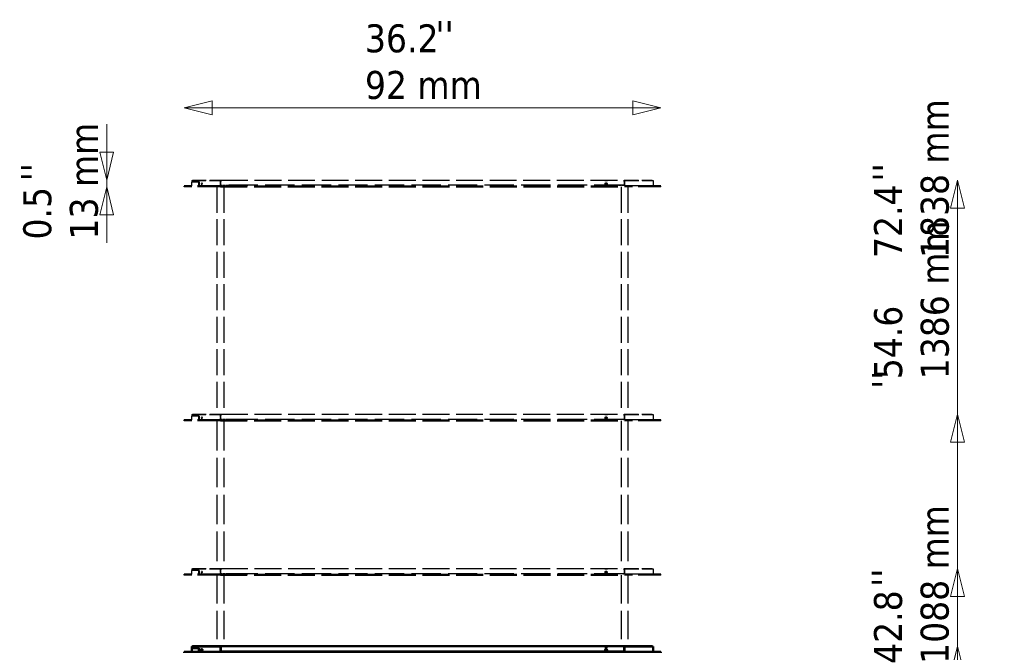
# Model space of a CAD drawing. Header units: millimetres. Extents: x 673 to 4813, y 821 to 3468.
# Tile 29 of 29: x 2913 to 4813, y 2196 to 3418. Entities that reach past the tile are written whole.
import ezdxf

# ---------------------------------------------------------------- set-up
doc = ezdxf.new("R2010")
doc.units = ezdxf.units.MM
doc.header["$LTSCALE"] = 18
doc.linetypes.add('DASHED', pattern=[0.2068, 0.1655, -0.0413])
for name, color, linetype, lineweight in [('Symbol (ISO)', 7, 'Continuous', 50), ('Widoczne (ISO)', 7, 'Continuous', 50), ('Wymiar (ISO)', 7, 'Continuous', 18)]:
    doc.layers.add(name, color=color, linetype=linetype, lineweight=lineweight)
doc.styles.add('Tekst notatki (ISO)', font='tahoma.ttf')
doc.dimstyles.new('Domyślne (ISO)', dxfattribs={"dimscale": 18, "dimtxt": 3, "dimasz": 3, "dimexe": 3.175, "dimexo": 0, "dimgap": 0.762, "dimtad": 1, "dimdec": 1, "dimlfac": 0.03937, "dimrnd": 1e-08, "dimzin": 0, "dimdsep": 46, "dimtxsty": 'Tekst notatki (ISO)', "dimblk": 'Filled-1', "dimcen": 0.09, "dimdle": 10, "dimse1": 1, "dimse2": 1, "dimclrd": 256, "dimclre": 256, "dimclrt": 256, "dimadec": 0, "dimazin": 0, "dimtfac": 0.666667, "dimtmove": 0, "dimatfit": 3, "dimfxl": 1, "dimtolj": 1, "dimlwd": 15, "dimlwe": 15, "dimarcsym": 0})

# ---------------------------------------------------------------- blocks, each defined once
blk = doc.blocks.new('Filled-1')
at = {"color": 0}
for p, q in [((0, 0), (-1, 0.25)), ((-1, 0.25), (-1, -0.25)), ((-1, 0), (0, 0)), ((-1, -0.25), (0, 0))]:
    blk.add_line(p, q, dxfattribs=at)
at = {"color": 0, "flags": 128}
blk.add_lwpolyline([(-1, -0.25), (0, 0), (-1, 0.25), (-1, -0.25)], dxfattribs=at)
at = {"color": 0}
blk.add_solid([(-1, -0.25), (0, 0), (-1, 0.25), (-1, -0.25)], dxfattribs=at)
blk = doc.blocks.new('*D8')
at = {"layer": 'Defpoints', "color": 0, "transparency": 16777216}
for p in [(4079.5, 2208.2), (4723.1, 2208.2), (4276.8, 1270)]:
    blk.add_point(p, dxfattribs=at)
at = {"layer": 'Wymiar (ISO)', "lineweight": 15, "transparency": 16777216}
blk.add_line((4723.1, 1324), (4723.1, 2154.2), dxfattribs=at)
at = {"layer": 'Wymiar (ISO)', "lineweight": 15, "transparency": 16777216, "xscale": 54, "yscale": 54, "zscale": 54}
for p, rotation in [((4723.1, 2208.2), 90), ((4723.1, 1270), 270)]:
    blk.add_blockref('Filled-1', p, dxfattribs=dict(at, rotation=rotation))
at = {"layer": 'Wymiar (ISO)', "lineweight": 18, "transparency": 16777216, "insert": (4561.8, 1607.8), "char_height": 54, "attachment_point": 1, "rotation": 90, "style": 'Tekst notatki (ISO)'}
blk.add_mtext('\\A1;36.9\\P938 mm', dxfattribs=at)
blk = doc.blocks.new('*D9')
at = {"layer": 'Defpoints', "color": 0, "transparency": 16777216}
for p in [(4079.5, 2358.2), (4723.1, 2358.2), (4276.8, 1270)]:
    blk.add_point(p, dxfattribs=at)
at = {"layer": 'Wymiar (ISO)', "lineweight": 15, "transparency": 16777216}
blk.add_line((4723.1, 1324), (4723.1, 2304.2), dxfattribs=at)
at = {"layer": 'Wymiar (ISO)', "lineweight": 15, "transparency": 16777216, "xscale": 54, "yscale": 54, "zscale": 54}
for p, rotation in [((4723.1, 2358.2), 90), ((4723.1, 1270), 270)]:
    blk.add_blockref('Filled-1', p, dxfattribs=dict(at, rotation=rotation))
at = {"layer": 'Wymiar (ISO)', "lineweight": 18, "transparency": 16777216, "insert": (4561.7, 2174.3), "char_height": 54, "attachment_point": 1, "rotation": 90, "style": 'Tekst notatki (ISO)'}
blk.add_mtext('\\A1;42.8\\P1088 mm', dxfattribs=at)
blk = doc.blocks.new('*D10')
at = {"layer": 'Defpoints', "color": 0, "transparency": 16777216}
for p in [(4079.5, 2656.2), (4723.1, 2656.2), (4276.8, 1270)]:
    blk.add_point(p, dxfattribs=at)
at = {"layer": 'Wymiar (ISO)', "lineweight": 15, "transparency": 16777216}
for p, q in [((4723.1, 2656.2), (4723.1, 3035)), ((4723.1, 1324), (4723.1, 2602.2))]:
    blk.add_line(p, q, dxfattribs=at)
at = {"layer": 'Wymiar (ISO)', "lineweight": 15, "transparency": 16777216, "xscale": 54, "yscale": 54, "zscale": 54}
for p, rotation in [((4723.1, 2656.2), 90), ((4723.1, 1270), 270)]:
    blk.add_blockref('Filled-1', p, dxfattribs=dict(at, rotation=rotation))
at = {"layer": 'Wymiar (ISO)', "lineweight": 18, "transparency": 16777216, "insert": (4561.9, 2723.9), "char_height": 54, "attachment_point": 1, "rotation": 90, "style": 'Tekst notatki (ISO)'}
blk.add_mtext('\\A1;54.6\\P1386 mm', dxfattribs=at)
blk = doc.blocks.new('*D11')
at = {"layer": 'Defpoints', "color": 0, "transparency": 16777216}
for p in [(4079.5, 3108.2), (4723.1, 3108.2), (4276.8, 1270)]:
    blk.add_point(p, dxfattribs=at)
at = {"layer": 'Wymiar (ISO)', "lineweight": 15, "transparency": 16777216}
blk.add_line((4723.1, 1324), (4723.1, 3054.2), dxfattribs=at)
at = {"layer": 'Wymiar (ISO)', "lineweight": 15, "transparency": 16777216, "xscale": 54, "yscale": 54, "zscale": 54}
for p, rotation in [((4723.1, 3108.2), 90), ((4723.1, 1270), 270)]:
    blk.add_blockref('Filled-1', p, dxfattribs=dict(at, rotation=rotation))
at = {"layer": 'Wymiar (ISO)', "lineweight": 18, "transparency": 16777216, "insert": (4561.8, 2958), "char_height": 54, "attachment_point": 1, "rotation": 90, "style": 'Tekst notatki (ISO)'}
blk.add_mtext('\\A1;72.4\\P1838 mm', dxfattribs=at)
blk = doc.blocks.new('*D15')
at = {"layer": 'Defpoints', "color": 0, "transparency": 16777216}
for p in [(3230.5, 3248.1), (3230.5, 3095.5), (4150.5, 3095.5)]:
    blk.add_point(p, dxfattribs=at)
at = {"layer": 'Wymiar (ISO)', "lineweight": 15, "transparency": 16777216}
blk.add_line((4096.5, 3248.1), (3284.5, 3248.1), dxfattribs=at)
at = {"layer": 'Wymiar (ISO)', "lineweight": 15, "transparency": 16777216, "xscale": 54, "yscale": 54, "zscale": 54, "rotation": 180}
blk.add_blockref('Filled-1', (3230.5, 3248.1), dxfattribs=at)
at = {"layer": 'Wymiar (ISO)', "lineweight": 15, "transparency": 16777216, "xscale": 54, "yscale": 54, "zscale": 54}
blk.add_blockref('Filled-1', (4150.5, 3248.1), dxfattribs=at)
at = {"layer": 'Wymiar (ISO)', "lineweight": 18, "transparency": 16777216, "insert": (3579.5, 3409.1), "char_height": 54, "attachment_point": 1, "style": 'Tekst notatki (ISO)'}
blk.add_mtext('\\A1;36.2\\P92 mm', dxfattribs=at)
blk = doc.blocks.new('*D16')
at = {"layer": 'Defpoints', "color": 0, "transparency": 16777216}
for p in [(3081.1, 3108.2), (3301.5, 3108.2), (3230.5, 3095.5)]:
    blk.add_point(p, dxfattribs=at)
at = {"layer": 'Wymiar (ISO)', "lineweight": 15, "transparency": 16777216}
for p, q in [((3081.1, 3162.2), (3081.1, 3216.2)), ((3081.1, 3095.5), (3081.1, 3108.2)), ((3081.1, 3041.5), (3081.1, 2987.5))]:
    blk.add_line(p, q, dxfattribs=at)
at = {"layer": 'Wymiar (ISO)', "lineweight": 15, "transparency": 16777216, "xscale": 54, "yscale": 54, "zscale": 54}
for p, rotation in [((3081.1, 3108.2), 270), ((3081.1, 3095.5), 90)]:
    blk.add_blockref('Filled-1', p, dxfattribs=dict(at, rotation=rotation))
at = {"layer": 'Wymiar (ISO)', "lineweight": 18, "transparency": 16777216, "insert": (2920.1, 2993.7), "char_height": 54, "attachment_point": 1, "rotation": 90, "style": 'Tekst notatki (ISO)'}
blk.add_mtext('\\A1;0.5\\P13 mm', dxfattribs=at)

msp = doc.modelspace()

# ---------------------------------------------------------------- linework, layer by layer
at = {"layer": 'Widoczne (ISO)', "linetype": 'DASHED', "lineweight": 25, "ltscale": 14.769469}
for p, q in [((3300.47, 3097.48), (3230.47, 3097.48)), ((4150.47, 3097.48), (4080.47, 3097.48)), ((3300.47, 3095.48), (3230.47, 3095.48)), ((4150.47, 3095.48), (4080.47, 3095.48)), ((3300.47, 2645.48), (3230.47, 2645.48)), ((3300.47, 2643.48), (3230.47, 2643.48)), ((4150.47, 2645.48), (4080.47, 2645.48)), ((4150.47, 2643.48), (4080.47, 2643.48)), ((3300.47, 2347.48), (3230.47, 2347.48)), ((3300.47, 2345.48), (3230.47, 2345.48)), ((4150.47, 2347.48), (4080.47, 2347.48)), ((4150.47, 2345.48), (4080.47, 2345.48))]:
    msp.add_line(p, q, dxfattribs=at)
at = {"layer": 'Widoczne (ISO)', "linetype": 'DASHED', "lineweight": 25, "ltscale": 0.211431}
for p, q in [((3230.47, 3095.48), (3230.47, 3097.48)), ((4150.47, 3095.48), (4150.47, 3097.48)), ((3230.47, 2643.48), (3230.47, 2645.48)), ((4150.47, 2643.48), (4150.47, 2645.48)), ((3230.47, 2345.48), (3230.47, 2347.48)), ((4150.47, 2345.48), (4150.47, 2347.48))]:
    msp.add_line(p, q, dxfattribs=at)
at = {"layer": 'Widoczne (ISO)', "linetype": 'DASHED', "lineweight": 25, "ltscale": 9.137366}
for p, q in [((3245.47, 3107.73), (3300.47, 3107.73)), ((4080.47, 3107.73), (4135.47, 3107.73)), ((4080.47, 3097.73), (4135.47, 3097.73)), ((3245.47, 2655.73), (3300.47, 2655.73)), ((4080.47, 2655.73), (4135.47, 2655.73)), ((4080.47, 2645.73), (4135.47, 2645.73)), ((3245.47, 2357.73), (3300.47, 2357.73)), ((4080.47, 2357.73), (4135.47, 2357.73)), ((4080.47, 2347.73), (4135.47, 2347.73))]:
    msp.add_line(p, q, dxfattribs=at)
at = {"layer": 'Widoczne (ISO)', "linetype": 'DASHED', "lineweight": 25, "ltscale": 0.317196}
for p, q in [((3245.47, 3107.73), (3245.47, 3104.73)), ((3245.47, 2655.73), (3245.47, 2652.73)), ((3245.47, 2357.73), (3245.47, 2354.73))]:
    msp.add_line(p, q, dxfattribs=at)
at = {"layer": 'Widoczne (ISO)', "linetype": 'DASHED', "lineweight": 25, "ltscale": 4.285647}
for p, q in [((3259.73, 3104.73), (3245.47, 3104.73)), ((3259.73, 2652.73), (3245.47, 2652.73)), ((3259.73, 2354.73), (3245.47, 2354.73))]:
    msp.add_line(p, q, dxfattribs=at)
at = {"layer": 'Widoczne (ISO)', "linetype": 'DASHED', "lineweight": 25, "ltscale": 4.17134}
for p, q in [((3259.02, 3104.48), (3245.47, 3104.48)), ((3259.02, 2652.48), (3245.47, 2652.48)), ((3259.02, 2354.48), (3245.47, 2354.48))]:
    msp.add_line(p, q, dxfattribs=at)
at = {"layer": 'Widoczne (ISO)', "linetype": 'DASHED', "lineweight": 25, "ltscale": 0.740257}
for p, q in [((3245.47, 3097.48), (3245.47, 3104.48)), ((3259.02, 3097.48), (3259.02, 3104.48)), ((3259.73, 3104.73), (3259.73, 3097.73)), ((3245.47, 2645.48), (3245.47, 2652.48)), ((3259.02, 2645.48), (3259.02, 2652.48)), ((3259.73, 2652.73), (3259.73, 2645.73)), ((3245.47, 2347.48), (3245.47, 2354.48)), ((3259.02, 2347.48), (3259.02, 2354.48)), ((3259.73, 2354.73), (3259.73, 2347.73))]:
    msp.add_line(p, q, dxfattribs=at)
at = {"layer": 'Widoczne (ISO)', "linetype": 'DASHED', "lineweight": 25, "ltscale": 8.834781}
for p, q in [((3246.97, 3108.23), (3299.97, 3108.23)), ((4080.98, 3108.23), (4133.97, 3108.23)), ((3246.97, 2656.23), (3299.97, 2656.23)), ((4080.98, 2656.23), (4133.97, 2656.23)), ((3246.97, 2358.23), (3299.97, 2358.23)), ((4080.98, 2358.23), (4133.97, 2358.23))]:
    msp.add_line(p, q, dxfattribs=at)
at = {"layer": 'Widoczne (ISO)', "linetype": 'DASHED', "lineweight": 25, "ltscale": 0.052783}
for p, q in [((3246.97, 3107.73), (3246.97, 3108.23)), ((3300.47, 3107.73), (3300.47, 3108.23)), ((3316.86, 3098.23), (3316.86, 3097.73)), ((3353.3, 3097.73), (3353.3, 3098.23)), ((4039.73, 3098.23), (4039.73, 3097.73)), ((4064.08, 3097.73), (4064.08, 3098.23)), ((4080.47, 3108.23), (4080.47, 3107.73)), ((4133.97, 3107.73), (4133.97, 3108.23)), ((3246.97, 2655.73), (3246.97, 2656.23)), ((3300.47, 2655.73), (3300.47, 2656.23)), ((3316.86, 2646.23), (3316.86, 2645.73)), ((3353.3, 2645.73), (3353.3, 2646.23)), ((4039.73, 2646.23), (4039.73, 2645.73)), ((4064.08, 2645.73), (4064.08, 2646.23)), ((4080.47, 2656.23), (4080.47, 2655.73)), ((4133.97, 2655.73), (4133.97, 2656.23)), ((3246.97, 2357.73), (3246.97, 2358.23)), ((3300.47, 2357.73), (3300.47, 2358.23)), ((4080.47, 2358.23), (4080.47, 2357.73)), ((4133.97, 2357.73), (4133.97, 2358.23)), ((3316.86, 2348.23), (3316.86, 2347.73)), ((3353.3, 2347.73), (3353.3, 2348.23)), ((4039.73, 2348.23), (4039.73, 2347.73)), ((4064.08, 2347.73), (4064.08, 2348.23))]:
    msp.add_line(p, q, dxfattribs=at)
at = {"layer": 'Widoczne (ISO)', "linetype": 'DASHED', "lineweight": 25, "ltscale": 0.078544}
for p, q in [((3259.02, 3104.48), (3259.73, 3104.48)), ((3259.02, 2652.48), (3259.73, 2652.48)), ((3259.02, 2354.48), (3259.73, 2354.48))]:
    msp.add_line(p, q, dxfattribs=at)
at = {"layer": 'Widoczne (ISO)', "linetype": 'DASHED', "lineweight": 25, "ltscale": 4.85162}
for p, q in [((3259.73, 3097.73), (3300.47, 3097.73)), ((3259.73, 2645.73), (3300.47, 2645.73)), ((3259.73, 2347.73), (3300.47, 2347.73))]:
    msp.add_line(p, q, dxfattribs=at)
at = {"layer": 'Widoczne (ISO)', "linetype": 'DASHED', "lineweight": 25, "ltscale": 0.083467}
for p, q in [((3299.97, 3108.23), (3300.47, 3108.23)), ((4080.47, 3108.23), (4080.98, 3108.23)), ((3299.97, 2656.23), (3300.47, 2656.23)), ((4080.47, 2656.23), (4080.98, 2656.23)), ((3299.97, 2358.23), (3300.47, 2358.23)), ((4080.47, 2358.23), (4080.98, 2358.23))]:
    msp.add_line(p, q, dxfattribs=at)
at = {"layer": 'Widoczne (ISO)', "linetype": 'DASHED', "lineweight": 25, "ltscale": 0.166036}
for p, q in [((3300.47, 3108.23), (3301.47, 3108.23)), ((3301.47, 3106.73), (3300.47, 3106.73)), ((4079.47, 3108.23), (4080.47, 3108.23)), ((4080.47, 3106.73), (4079.47, 3106.73)), ((3300.47, 2656.23), (3301.47, 2656.23)), ((3301.47, 2654.73), (3300.47, 2654.73)), ((4079.47, 2656.23), (4080.47, 2656.23)), ((4080.47, 2654.73), (4079.47, 2654.73)), ((3300.47, 2358.23), (3301.47, 2358.23)), ((3301.47, 2356.73), (3300.47, 2356.73)), ((4079.47, 2358.23), (4080.47, 2358.23)), ((4080.47, 2356.73), (4079.47, 2356.73))]:
    msp.add_line(p, q, dxfattribs=at)
at = {"layer": 'Widoczne (ISO)', "linetype": 'DASHED', "lineweight": 25, "ltscale": 1.057553}
for p, q in [((3300.47, 3097.73), (3300.47, 3107.73)), ((4080.47, 3107.73), (4080.47, 3097.73)), ((4135.47, 3107.73), (4135.47, 3097.73)), ((3300.47, 2645.73), (3300.47, 2655.73)), ((4080.47, 2655.73), (4080.47, 2645.73)), ((4135.47, 2655.73), (4135.47, 2645.73)), ((3300.47, 2347.73), (3300.47, 2357.73)), ((4080.47, 2357.73), (4080.47, 2347.73)), ((4135.47, 2357.73), (4135.47, 2347.73))]:
    msp.add_line(p, q, dxfattribs=at)
at = {"layer": 'Widoczne (ISO)', "linetype": 'DASHED', "lineweight": 25, "ltscale": 0.105665}
for p, q in [((3300.47, 3106.23), (3301.47, 3106.23)), ((4079.47, 3106.23), (4080.47, 3106.23)), ((3300.47, 2654.23), (3301.47, 2654.23)), ((4079.47, 2654.23), (4080.47, 2654.23)), ((3300.47, 2356.23), (3301.47, 2356.23)), ((4079.47, 2356.23), (4080.47, 2356.23))]:
    msp.add_line(p, q, dxfattribs=at)
at = {"layer": 'Widoczne (ISO)', "linetype": 'DASHED', "lineweight": 25, "ltscale": 1.733774}
for p, q in [((3316.86, 3097.73), (3300.47, 3097.73)), ((4080.47, 3097.73), (4064.08, 3097.73)), ((3316.86, 2645.73), (3300.47, 2645.73)), ((4080.47, 2645.73), (4064.08, 2645.73)), ((3316.86, 2347.73), (3300.47, 2347.73)), ((4080.47, 2347.73), (4064.08, 2347.73))]:
    msp.add_line(p, q, dxfattribs=at)
at = {"layer": 'Widoczne (ISO)', "linetype": 'DASHED', "lineweight": 25, "ltscale": 17.461853}
for p, q in [((3300.47, 3097.48), (4080.47, 3097.48)), ((3300.47, 3095.48), (4080.47, 3095.48)), ((3300.47, 2645.48), (4080.47, 2645.48)), ((3300.47, 2643.48), (4080.47, 2643.48)), ((3300.47, 2347.48), (4080.47, 2347.48)), ((3300.47, 2345.48), (4080.47, 2345.48))]:
    msp.add_line(p, q, dxfattribs=at)
at = {"layer": 'Widoczne (ISO)', "linetype": 'DASHED', "lineweight": 25, "ltscale": 17.417078}
for p, q in [((3301.47, 3108.23), (4079.47, 3108.23)), ((3301.47, 2656.23), (4079.47, 2656.23)), ((3301.47, 2358.23), (4079.47, 2358.23))]:
    msp.add_line(p, q, dxfattribs=at)
at = {"layer": 'Widoczne (ISO)', "linetype": 'DASHED', "lineweight": 25, "ltscale": 0.415239}
for p, q in [((3301.47, 3108.23), (3301.47, 3105.73)), ((4079.47, 3105.73), (4079.47, 3108.23)), ((3301.47, 2656.23), (3301.47, 2653.73)), ((4079.47, 2653.73), (4079.47, 2656.23)), ((3301.47, 2358.23), (3301.47, 2355.73)), ((4079.47, 2355.73), (4079.47, 2358.23))]:
    msp.add_line(p, q, dxfattribs=at)
at = {"layer": 'Widoczne (ISO)', "linetype": 'DASHED', "lineweight": 25, "ltscale": 0.687375}
for p, q in [((3301.47, 3099.23), (3301.47, 3105.73)), ((4079.47, 3105.73), (4079.47, 3099.23)), ((3301.47, 2647.23), (3301.47, 2653.73)), ((4079.47, 2653.73), (4079.47, 2647.23)), ((3301.47, 2349.23), (3301.47, 2355.73)), ((4079.47, 2355.73), (4079.47, 2349.23))]:
    msp.add_line(p, q, dxfattribs=at)
at = {"layer": 'Widoczne (ISO)', "linetype": 'DASHED', "lineweight": 25, "ltscale": 18.951605}
for p, q in [((4078.47, 3098.23), (3302.47, 3098.23)), ((4078.47, 2646.23), (3302.47, 2646.23)), ((4078.47, 2348.23), (3302.47, 2348.23))]:
    msp.add_line(p, q, dxfattribs=at)
at = {"layer": 'Widoczne (ISO)', "linetype": 'DASHED', "lineweight": 25, "ltscale": 5.707577}
for p, q in [((3316.86, 3097.73), (3353.22, 3097.73)), ((3316.86, 2645.73), (3353.22, 2645.73)), ((3316.86, 2347.73), (3353.22, 2347.73))]:
    msp.add_line(p, q, dxfattribs=at)
at = {"layer": 'Widoczne (ISO)', "linetype": 'DASHED', "lineweight": 25, "ltscale": 0.026341}
for p, q in [((3330.17, 3097.48), (3330.17, 3097.73)), ((4110.17, 3097.48), (4110.17, 3097.73)), ((3330.17, 2645.48), (3330.17, 2645.73)), ((4110.17, 2645.48), (4110.17, 2645.73)), ((3330.17, 2347.48), (3330.17, 2347.73)), ((4110.17, 2347.48), (4110.17, 2347.73))]:
    msp.add_line(p, q, dxfattribs=at)
at = {"layer": 'Widoczne (ISO)', "linetype": 'DASHED', "lineweight": 25, "ltscale": 0.060597}
for p, q in [((3353.3, 3097.73), (3353.22, 3097.73)), ((3353.3, 2645.73), (3353.22, 2645.73)), ((3353.3, 2347.73), (3353.22, 2347.73))]:
    msp.add_line(p, q, dxfattribs=at)
at = {"layer": 'Widoczne (ISO)', "linetype": 'DASHED', "lineweight": 25, "ltscale": 0.079224}
for p, q in [((4027.64, 3098.23), (4027.64, 3097.48)), ((4039.02, 3097.48), (4039.02, 3098.23)), ((4027.64, 2646.23), (4027.64, 2645.48)), ((4039.02, 2645.48), (4039.02, 2646.23)), ((4027.64, 2348.23), (4027.64, 2347.48)), ((4039.02, 2347.48), (4039.02, 2348.23))]:
    msp.add_line(p, q, dxfattribs=at)
at = {"layer": 'Widoczne (ISO)', "linetype": 'DASHED', "lineweight": 25, "ltscale": 3.090988}
for p, q in [((4039.73, 3097.73), (4064.08, 3097.73)), ((4039.73, 2645.73), (4064.08, 2645.73)), ((4039.73, 2347.73), (4064.08, 2347.73))]:
    msp.add_line(p, q, dxfattribs=at)
at = {"layer": 'Widoczne (ISO)', "linetype": 'DASHED', "lineweight": 25, "ltscale": 0.159185}
for p, q in [((4042.23, 3107.94), (4042.23, 3106.89)), ((4047.23, 3106.89), (4047.23, 3107.94)), ((4042.23, 2655.94), (4042.23, 2654.89)), ((4047.23, 2654.89), (4047.23, 2655.94)), ((4042.23, 2357.94), (4042.23, 2356.89)), ((4047.23, 2356.89), (4047.23, 2357.94))]:
    msp.add_line(p, q, dxfattribs=at)
at = {"layer": 'Widoczne (ISO)', "linetype": 'DASHED', "lineweight": 25, "ltscale": 0.528727}
for p, q in [((4042.23, 3107.94), (4047.23, 3107.94)), ((4047.23, 3106.89), (4042.23, 3106.89)), ((4042.23, 2655.94), (4047.23, 2655.94)), ((4047.23, 2654.89), (4042.23, 2654.89)), ((4042.23, 2357.94), (4047.23, 2357.94)), ((4047.23, 2356.89), (4042.23, 2356.89))]:
    msp.add_line(p, q, dxfattribs=at)
at = {"layer": 'Widoczne (ISO)', "linetype": 'DASHED', "lineweight": 25, "ltscale": 16.857405}
for p, q in [((3293.97, 3095.48), (3293.97, 2656.23)), ((3306.97, 3095.48), (3306.97, 2656.23)), ((4073.97, 3095.48), (4073.97, 2656.23)), ((4086.97, 3095.48), (4086.97, 2656.23))]:
    msp.add_line(p, q, dxfattribs=at)
at = {"layer": 'Widoczne (ISO)', "linetype": 'DASHED', "lineweight": 25, "ltscale": 19.157667}
for p, q in [((3293.97, 2643.48), (3293.97, 2358.23)), ((3306.97, 2643.48), (3306.97, 2358.23)), ((4073.97, 2643.48), (4073.97, 2358.23)), ((4086.97, 2643.48), (4086.97, 2358.23))]:
    msp.add_line(p, q, dxfattribs=at)
at = {"layer": 'Widoczne (ISO)', "linetype": 'DASHED', "lineweight": 25, "ltscale": 18.435686}
for p, q in [((3293.97, 2345.48), (3293.97, 2208.23)), ((3306.97, 2345.48), (3306.97, 2208.23)), ((4073.97, 2345.48), (4073.97, 2208.23)), ((4086.97, 2345.48), (4086.97, 2208.23))]:
    msp.add_line(p, q, dxfattribs=at)
at = {"layer": 'Widoczne (ISO)'}
for p, q in [((3245.47, 2207.73), (3300.47, 2207.73)), ((3245.47, 2207.73), (3245.47, 2204.73)), ((3259.73, 2204.73), (3245.47, 2204.73)), ((3259.02, 2204.48), (3245.47, 2204.48)), ((3245.47, 2197.48), (3245.47, 2204.48)), ((3246.97, 2208.23), (3299.97, 2208.23)), ((3246.97, 2207.73), (3246.97, 2208.23)), ((3259.02, 2204.48), (3259.73, 2204.48)), ((3259.02, 2197.48), (3259.02, 2204.48)), ((3259.73, 2204.73), (3259.73, 2197.73)), ((3299.97, 2208.23), (3300.47, 2208.23)), ((3300.47, 2207.73), (3300.47, 2208.23)), ((3300.47, 2208.23), (3301.47, 2208.23)), ((3300.47, 2197.73), (3300.47, 2207.73)), ((3301.47, 2206.73), (3300.47, 2206.73)), ((3300.47, 2206.23), (3301.47, 2206.23)), ((3301.47, 2208.23), (4079.47, 2208.23)), ((3301.47, 2208.23), (3301.47, 2205.73)), ((3301.47, 2199.23), (3301.47, 2205.73)), ((4042.23, 2207.94), (4042.23, 2206.89)), ((4042.23, 2207.94), (4047.23, 2207.94)), ((4047.23, 2206.89), (4042.23, 2206.89)), ((4047.23, 2206.89), (4047.23, 2207.94)), ((4079.47, 2208.23), (4080.47, 2208.23)), ((4079.47, 2205.73), (4079.47, 2208.23)), ((4080.47, 2206.73), (4079.47, 2206.73)), ((4079.47, 2206.23), (4080.47, 2206.23)), ((4079.47, 2205.73), (4079.47, 2199.23)), ((4080.47, 2208.23), (4080.98, 2208.23)), ((4080.47, 2208.23), (4080.47, 2207.73)), ((4080.47, 2207.73), (4135.47, 2207.73)), ((4080.47, 2207.73), (4080.47, 2197.73)), ((4080.98, 2208.23), (4133.97, 2208.23)), ((4133.97, 2207.73), (4133.97, 2208.23)), ((4135.47, 2207.73), (4135.47, 2197.73)), ((3300.47, 2197.48), (3230.47, 2197.48)), ((3230.47, 2195.48), (3230.47, 2197.48)), ((3259.73, 2197.73), (3300.47, 2197.73)), ((3316.86, 2197.73), (3300.47, 2197.73)), ((3300.47, 2197.48), (4080.47, 2197.48)), ((4078.47, 2198.23), (3302.47, 2198.23)), ((3316.86, 2198.23), (3316.86, 2197.73)), ((3316.86, 2197.73), (3353.22, 2197.73)), ((3330.17, 2197.48), (3330.17, 2197.73)), ((3353.3, 2197.73), (3353.22, 2197.73)), ((3353.3, 2197.73), (3353.3, 2198.23)), ((4027.64, 2198.23), (4027.64, 2197.48)), ((4039.02, 2197.48), (4039.02, 2198.23)), ((4039.73, 2198.23), (4039.73, 2197.73)), ((4039.73, 2197.73), (4064.08, 2197.73)), ((4064.08, 2197.73), (4064.08, 2198.23)), ((4080.47, 2197.73), (4064.08, 2197.73)), ((4080.47, 2197.73), (4135.47, 2197.73)), ((4150.47, 2197.48), (4080.47, 2197.48)), ((4110.17, 2197.48), (4110.17, 2197.73)), ((4150.47, 2195.48), (4150.47, 2197.48))]:
    msp.add_line(p, q, dxfattribs=at)
at = {"layer": 'Widoczne (ISO)', "linetype": 'DASHED', "lineweight": 25, "ltscale": 1.328986}
for centre in [(4044.73, 3101.23), (4044.73, 2649.23), (4044.73, 2351.23)]:
    msp.add_circle(centre, 2, dxfattribs=at)
at = {"layer": 'Widoczne (ISO)'}
msp.add_circle((4044.73, 2201.23), 2, dxfattribs=at)
at = {"layer": 'Widoczne (ISO)', "linetype": 'DASHED', "lineweight": 25, "ltscale": 0.166036}
for centre, start, end in [((3302.47, 3099.23), 180, 270), ((4078.47, 3099.23), 270, 0), ((3302.47, 2647.23), 180, 270), ((4078.47, 2647.23), 270, 0), ((3302.47, 2349.23), 180, 270), ((4078.47, 2349.23), 270, 0)]:
    msp.add_arc(centre, 1, start, end, dxfattribs=at)
at = {"layer": 'Widoczne (ISO)'}
for centre, start, end in [((3302.47, 2199.23), 180, 270), ((4078.47, 2199.23), 270, 0)]:
    msp.add_arc(centre, 1, start, end, dxfattribs=at)
at = {"layer": 'Widoczne (ISO)', "linetype": 'DASHED', "lineweight": 25, "ltscale": 0.950366}
for points in [[(3263.5, 3101.23), (3263.5, 3101.38), (3263.54, 3101.54), (3263.65, 3101.83), (3263.73, 3101.95), (3263.94, 3102.18), (3264.09, 3102.29), (3264.41, 3102.43), (3264.58, 3102.46), (3264.89, 3102.46), (3265.06, 3102.43), (3265.38, 3102.29), (3265.53, 3102.19), (3265.74, 3101.95), (3265.82, 3101.83), (3265.93, 3101.54), (3265.96, 3101.38), (3265.96, 3101.08), (3265.93, 3100.92), (3265.82, 3100.63), (3265.74, 3100.5), (3265.53, 3100.27), (3265.38, 3100.17), (3265.06, 3100.03), (3264.89, 3100), (3264.58, 3100), (3264.41, 3100.03), (3264.09, 3100.17), (3263.94, 3100.28), (3263.73, 3100.51), (3263.65, 3100.63), (3263.54, 3100.92), (3263.5, 3101.08), (3263.5, 3101.23)], [(4043.5, 3101.23), (4043.5, 3101.38), (4043.54, 3101.54), (4043.65, 3101.83), (4043.73, 3101.95), (4043.94, 3102.18), (4044.09, 3102.29), (4044.41, 3102.43), (4044.58, 3102.46), (4044.89, 3102.46), (4045.06, 3102.43), (4045.38, 3102.29), (4045.53, 3102.19), (4045.74, 3101.95), (4045.82, 3101.83), (4045.93, 3101.54), (4045.96, 3101.38), (4045.96, 3101.08), (4045.93, 3100.92), (4045.82, 3100.63), (4045.74, 3100.5), (4045.53, 3100.27), (4045.38, 3100.17), (4045.06, 3100.03), (4044.89, 3100), (4044.58, 3100), (4044.41, 3100.03), (4044.09, 3100.17), (4043.94, 3100.28), (4043.73, 3100.51), (4043.65, 3100.63), (4043.54, 3100.92), (4043.5, 3101.08), (4043.5, 3101.23)], [(3263.5, 2649.23), (3263.5, 2649.38), (3263.54, 2649.54), (3263.65, 2649.83), (3263.73, 2649.95), (3263.94, 2650.18), (3264.09, 2650.29), (3264.41, 2650.43), (3264.58, 2650.46), (3264.89, 2650.46), (3265.06, 2650.43), (3265.38, 2650.29), (3265.53, 2650.19), (3265.74, 2649.95), (3265.82, 2649.83), (3265.93, 2649.54), (3265.96, 2649.38), (3265.96, 2649.08), (3265.93, 2648.92), (3265.82, 2648.63), (3265.74, 2648.5), (3265.53, 2648.27), (3265.38, 2648.17), (3265.06, 2648.03), (3264.89, 2648), (3264.58, 2648), (3264.41, 2648.03), (3264.09, 2648.17), (3263.94, 2648.28), (3263.73, 2648.51), (3263.65, 2648.63), (3263.54, 2648.92), (3263.5, 2649.08), (3263.5, 2649.23)], [(4043.5, 2649.23), (4043.5, 2649.38), (4043.54, 2649.54), (4043.65, 2649.83), (4043.73, 2649.95), (4043.94, 2650.18), (4044.09, 2650.29), (4044.41, 2650.43), (4044.58, 2650.46), (4044.89, 2650.46), (4045.06, 2650.43), (4045.38, 2650.29), (4045.53, 2650.19), (4045.74, 2649.95), (4045.82, 2649.83), (4045.93, 2649.54), (4045.96, 2649.38), (4045.96, 2649.08), (4045.93, 2648.92), (4045.82, 2648.63), (4045.74, 2648.5), (4045.53, 2648.27), (4045.38, 2648.17), (4045.06, 2648.03), (4044.89, 2648), (4044.58, 2648), (4044.41, 2648.03), (4044.09, 2648.17), (4043.94, 2648.28), (4043.73, 2648.51), (4043.65, 2648.63), (4043.54, 2648.92), (4043.5, 2649.08), (4043.5, 2649.23)], [(3263.5, 2351.23), (3263.5, 2351.38), (3263.54, 2351.54), (3263.65, 2351.83), (3263.73, 2351.95), (3263.94, 2352.18), (3264.09, 2352.29), (3264.41, 2352.43), (3264.58, 2352.46), (3264.89, 2352.46), (3265.06, 2352.43), (3265.38, 2352.29), (3265.53, 2352.19), (3265.74, 2351.95), (3265.82, 2351.83), (3265.93, 2351.54), (3265.96, 2351.38), (3265.96, 2351.08), (3265.93, 2350.92), (3265.82, 2350.63), (3265.74, 2350.5), (3265.53, 2350.27), (3265.38, 2350.17), (3265.06, 2350.03), (3264.89, 2350), (3264.58, 2350), (3264.41, 2350.03), (3264.09, 2350.17), (3263.94, 2350.28), (3263.73, 2350.51), (3263.65, 2350.63), (3263.54, 2350.92), (3263.5, 2351.08), (3263.5, 2351.23)], [(4043.5, 2351.23), (4043.5, 2351.38), (4043.54, 2351.54), (4043.65, 2351.83), (4043.73, 2351.95), (4043.94, 2352.18), (4044.09, 2352.29), (4044.41, 2352.43), (4044.58, 2352.46), (4044.89, 2352.46), (4045.06, 2352.43), (4045.38, 2352.29), (4045.53, 2352.19), (4045.74, 2351.95), (4045.82, 2351.83), (4045.93, 2351.54), (4045.96, 2351.38), (4045.96, 2351.08), (4045.93, 2350.92), (4045.82, 2350.63), (4045.74, 2350.5), (4045.53, 2350.27), (4045.38, 2350.17), (4045.06, 2350.03), (4044.89, 2350), (4044.58, 2350), (4044.41, 2350.03), (4044.09, 2350.17), (4043.94, 2350.28), (4043.73, 2350.51), (4043.65, 2350.63), (4043.54, 2350.92), (4043.5, 2351.08), (4043.5, 2351.23)]]:
    msp.add_open_spline(points, degree=3, knots=[0, 0, 0, 0, 0.04593468, 0.04593468, 0.09186936, 0.09186936, 0.15445581, 0.15445581, 0.21704226, 0.21704226, 0.27837911, 0.27837911, 0.33971597, 0.33971597, 0.38545183, 0.38545183, 0.4311877, 0.4311877, 0.47692356, 0.47692356, 0.52265943, 0.52265943, 0.58399628, 0.58399628, 0.64533313, 0.64533313, 0.70791958, 0.70791958, 0.77050604, 0.77050604, 0.81644071, 0.81644071, 0.86237539, 0.86237539, 0.86237539, 0.86237539], dxfattribs=at)
at = {"layer": 'Widoczne (ISO)'}
for points in [[(3263.5, 2201.23), (3263.5, 2201.38), (3263.54, 2201.54), (3263.65, 2201.83), (3263.73, 2201.95), (3263.94, 2202.18), (3264.09, 2202.29), (3264.41, 2202.43), (3264.58, 2202.46), (3264.89, 2202.46), (3265.06, 2202.43), (3265.38, 2202.29), (3265.53, 2202.19), (3265.74, 2201.95), (3265.82, 2201.83), (3265.93, 2201.54), (3265.96, 2201.38), (3265.96, 2201.08), (3265.93, 2200.92), (3265.82, 2200.63), (3265.74, 2200.5), (3265.53, 2200.27), (3265.38, 2200.17), (3265.06, 2200.03), (3264.89, 2200), (3264.58, 2200), (3264.41, 2200.03), (3264.09, 2200.17), (3263.94, 2200.28), (3263.73, 2200.51), (3263.65, 2200.63), (3263.54, 2200.92), (3263.5, 2201.08), (3263.5, 2201.23)], [(4043.5, 2201.23), (4043.5, 2201.38), (4043.54, 2201.54), (4043.65, 2201.83), (4043.73, 2201.95), (4043.94, 2202.18), (4044.09, 2202.29), (4044.41, 2202.43), (4044.58, 2202.46), (4044.89, 2202.46), (4045.06, 2202.43), (4045.38, 2202.29), (4045.53, 2202.19), (4045.74, 2201.95), (4045.82, 2201.83), (4045.93, 2201.54), (4045.96, 2201.38), (4045.96, 2201.08), (4045.93, 2200.92), (4045.82, 2200.63), (4045.74, 2200.5), (4045.53, 2200.27), (4045.38, 2200.17), (4045.06, 2200.03), (4044.89, 2200), (4044.58, 2200), (4044.41, 2200.03), (4044.09, 2200.17), (4043.94, 2200.28), (4043.73, 2200.51), (4043.65, 2200.63), (4043.54, 2200.92), (4043.5, 2201.08), (4043.5, 2201.23)]]:
    msp.add_open_spline(points, degree=3, knots=[0, 0, 0, 0, 0.04593468, 0.04593468, 0.09186936, 0.09186936, 0.15445581, 0.15445581, 0.21704226, 0.21704226, 0.27837911, 0.27837911, 0.33971597, 0.33971597, 0.38545183, 0.38545183, 0.4311877, 0.4311877, 0.47692356, 0.47692356, 0.52265943, 0.52265943, 0.58399628, 0.58399628, 0.64533313, 0.64533313, 0.70791958, 0.70791958, 0.77050604, 0.77050604, 0.81644071, 0.81644071, 0.86237539, 0.86237539, 0.86237539, 0.86237539], dxfattribs=at)

# ---------------------------------------------------------------- texts
at = {"layer": 'Symbol (ISO)', "insert": (3715.71, 3415.29), "char_height": 54, "attachment_point": 1, "style": 'Tekst notatki (ISO)'}
msp.add_mtext("\\fTahoma|b0|i0;''", dxfattribs=at)
at = {"layer": 'Symbol (ISO)', "char_height": 54, "attachment_point": 1, "rotation": 90, "style": 'Tekst notatki (ISO)'}
for insert in [(2916.07, 3105.95), (4558.85, 3105.75), (4557.76, 2705.06), (4557.07, 2323.02)]:
    msp.add_mtext("\\fTahoma|b0|i0;''", dxfattribs=dict(at, insert=insert))

# ---------------------------------------------------------------- dimensions: what is measured, and where the dimension line sits
at = {"layer": 'Wymiar (ISO)', "lineweight": 18}
for base, p1, p2, angle, text, override, picture, middle in [((3230.47, 3248.09), (4150.47, 3095.48), (3230.47, 3095.48), 180, '<>\\P92 mm', {"dimgap": 0.762, "dimdec": 1, "dimlfac": 0.03937, "dimpost": '\\X', "dimse1": 1, "dimse2": 1, "dimtol": 0, "dimlim": 0, "dimtp": 0, "dimtm": 0, "dimtdec": 2, "dimtofl": 0, "dimatfit": 1, "dimtvp": -0.25}, '*D15', (3690.47, 3248.09)), ((4723.11, 3108.23), (4276.84, 1270), (4079.47, 3108.23), 270, '<>\\P1838 mm', {"dimgap": 0.762, "dimdec": 1, "dimlfac": 0.03937, "dimpost": '\\X', "dimse1": 1, "dimse2": 1, "dimtol": 0, "dimlim": 0, "dimtp": 0, "dimtm": 0, "dimtdec": 2, "dimtofl": 0, "dimatfit": 1, "dimtvp": -0.25}, '*D11', (4723.11, 3106.67)), ((3081.12, 3108.23), (3230.47, 3095.48), (3301.47, 3108.23), 270, '<>\\P13 mm', {"dimgap": 0.762, "dimdec": 1, "dimlfac": 0.03937, "dimpost": '\\X', "dimse1": 1, "dimse2": 1, "dimtol": 0, "dimlim": 0, "dimtp": 0, "dimtm": 0, "dimtdec": 2, "dimtofl": 1, "dimatfit": 1, "dimtvp": -0.25}, '*D16', (3081.12, 3101.85)), ((4723.11, 2656.23), (4276.84, 1270), (4079.47, 2656.23), 90, '<>\\P1386 mm', {"dimgap": 0.762, "dimdec": 1, "dimlfac": 0.03937, "dimpost": '\\X', "dimse1": 1, "dimse2": 1, "dimtol": 0, "dimlim": 0, "dimtp": 0, "dimtm": 0, "dimtdec": 2, "dimtofl": 0, "dimatfit": 2, "dimtvp": -0.25}, '*D10', (4723.11, 2872.6)), ((4723.11, 2358.23), (4276.84, 1270), (4079.47, 2358.23), 270, '<>\\P1088 mm', {"dimgap": 0.762, "dimdec": 1, "dimlfac": 0.03937, "dimpost": '\\X', "dimse1": 1, "dimse2": 1, "dimtol": 0, "dimlim": 0, "dimtp": 0, "dimtm": 0, "dimtdec": 2, "dimtofl": 0, "dimatfit": 1, "dimtvp": -0.25}, '*D9', (4723.11, 2322.92)), ((4723.11, 2208.23), (4276.84, 1270), (4079.47, 2208.23), 270, '<>\\P938 mm', {"dimgap": 0.762, "dimdec": 1, "dimlfac": 0.03937, "dimpost": '\\X', "dimse1": 1, "dimse2": 1, "dimtol": 0, "dimlim": 0, "dimtp": 0, "dimtm": 0, "dimtdec": 2, "dimtofl": 0, "dimatfit": 1, "dimtvp": -0.25}, '*D8', (4723.11, 1739.11))]:
    dim = msp.add_linear_dim(base=base, p1=p1, p2=p2, angle=angle, text=text, dimstyle='Domyślne (ISO)', override=override, dxfattribs=at)
    dim.commit()
    dim.dimension.update_dxf_attribs({"geometry": picture, "text_midpoint": middle, "dimtype": 160})

doc.saveas('drawing.dxf')
